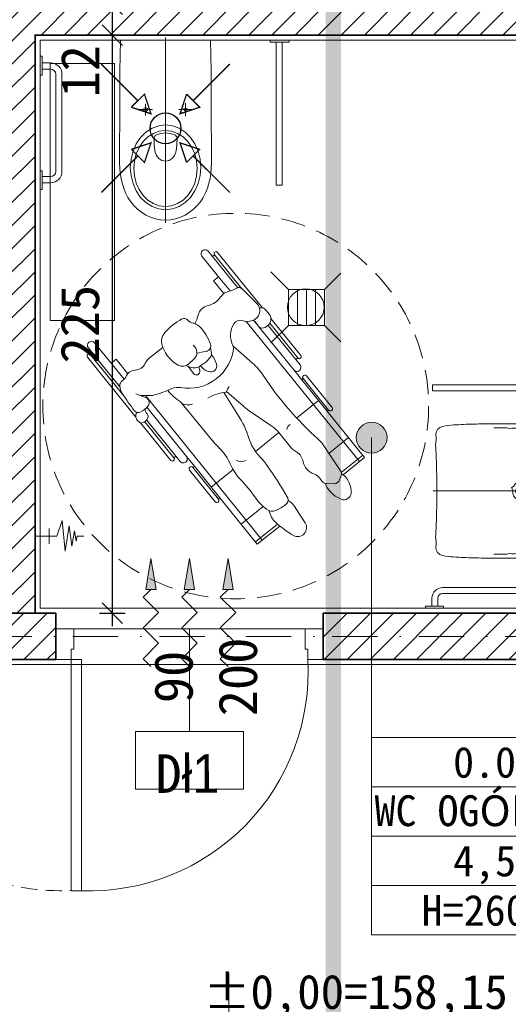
# Model space of a CAD drawing. Header units: millimetres. Extents: x -1373 to 28294, y -9636 to 187.
# Tile 73 of 133: x 4818 to 5008, y -4676 to -4293. Entities that reach past the tile are written whole.
import ezdxf
from ezdxf.enums import TextEntityAlignment as Align

# ---------------------------------------------------------------- set-up
doc = ezdxf.new("R2010")
doc.units = ezdxf.units.MM
for name, pattern in [('DASHED', [0.75, 0.5, -0.25]), ('HIDDEN2', [4.7625, 3.175, -1.5875]), ('Kreski i kropki', [335.138881, 176.388884, -88.194442, 0, -70.555556])]:
    doc.linetypes.add(name, pattern=pattern)
for name, color, linetype, lineweight in [('_k_kreskowanie', 250, 'Continuous', 9), ('_k_opis', 7, 'Continuous', 13), ('_k_osie', 142, 'Kreski i kropki', 13), ('_k_stolarka', 7, 'Continuous', 13), ('_k_tabela', 7, 'Continuous', 13), ('_k_wentylacja', 7, 'Continuous', 15), ('_k_wymiar', 7, 'Continuous', 9), ('_k_wyposażenia', 251, 'Continuous', 9), ('_k_zarys', 7, 'HIDDEN2', 20), ('_k_ściany', 223, 'Continuous', 35), ('Zarys', 7, 'HIDDEN2', 15)]:
    doc.layers.add(name, color=color, linetype=linetype, lineweight=lineweight)
doc.layers.add('_k_niewidoczna', color=72, linetype='Continuous', lineweight=9, plot=False)
doc.styles.add('GENERATED_STYLE_1', font='MS Gothic.ttf')
doc.styles.add('GENERATED_STYLE_2', font='MS Gothic.ttf')
doc.dimstyles.new('1 - 100   (15cm)', dxfattribs={"dimscale": 5, "dimtxt": 3, "dimasz": 1.6, "dimexe": 1, "dimexo": 1, "dimgap": 1, "dimtad": 1, "dimdec": 0, "dimzin": 12, "dimdsep": 46, "dimtxsty": 'GENERATED_STYLE_1', "dimblk1": 'OBLIQUE', "dimblk2": 'OBLIQUE', "dimsah": 1, "dimcen": 0, "dimdle": 1, "dimclrd": 256, "dimclre": 256, "dimclrt": 4, "dimazin": 0, "dimtfac": 0.75, "dimtdec": 0, "dimtix": 1, "dimtmove": 1, "dimatfit": 3, "dimldrblk": 'OBLIQUE', "dimfxl": 1, "dimfxlon": 1, "dimtvp": 0.75, "dimtfillclr": 1, "dimtolj": 1, "dimtzin": 0, "dimarcsym": 0})

# ---------------------------------------------------------------- blocks, each defined once
blk = doc.blocks.new('D_90')
at = {"layer": '_k_niewidoczna'}
blk.add_lwpolyline([(135862.75, 36163.65), (135952.75, 36163.65)], dxfattribs=at)
at = {"layer": '_k_opis'}
blk.add_lwpolyline([(135907.75, 36163.65), (135907.75, 36123.65), (135928.75, 36123.65), (135928.75, 36101.15), (135886.75, 36101.15), (135886.75, 36123.65), (135907.75, 36123.65)], dxfattribs=at)
at = {"layer": '_k_stolarka'}
for points in [[(135855.75, 36151.65), (135855.75, 36163.65), (135862.75, 36163.65), (135862.75, 36155.65), (135861.75, 36155.65), (135861.75, 36151.65), (135855.75, 36151.65)], [(135959.75, 36151.65), (135959.75, 36163.65), (135952.75, 36163.65), (135952.75, 36155.65), (135953.75, 36155.65), (135953.75, 36151.65), (135959.75, 36151.65)]]:
    blk.add_lwpolyline(points, dxfattribs=at)
blk.add_lwpolyline([(135861.75, 36151.65), (135865.75, 36151.65), (135865.75, 36061.65), (135861.75, 36061.65)], close=True, dxfattribs=at)
blk.add_lwpolyline([(135865.75, 36061.65, 0.441517), (135953.75, 36151.65)], format="xyb", dxfattribs=at)
at = {"layer": '_k_ściany'}
for points in [[(135855.75, 36151.65), (135855.75, 36163.65)], [(135959.75, 36151.65), (135959.75, 36163.65)]]:
    blk.add_lwpolyline(points, dxfattribs=at)
blk = doc.blocks.new('WC NN')
at = {"layer": '_k_wyposażenia'}
for p, q in [((8.85, 44.66), (8.85, 47.81)), ((11.26, 44.66), (11.26, 47.81)), ((53.07, 47.81), (53.07, 44.66)), ((55.48, 47.81), (55.48, 44.66)), ((51.07, 42.66), (13.26, 42.66)), ((51.07, 40.25), (13.26, 40.25)), ((0, -17.55), (0, 17.55)), ((24.75, 7.73), (29.3, 7.73)), ((26.99, 5.1), (26.99, 10.25)), ((-1.05, 0), (71.08, 0)), ((26.99, -10.38), (26.99, -5.14)), ((24.46, -7.76), (29.55, -7.76))]:
    blk.add_line(p, q, dxfattribs=at)
for points in [[(6.25, 48.69), (6.25, 47.89), (13.56, 47.89), (13.56, 48.69), (6.25, 48.69)], [(50.77, 48.69), (50.77, 47.89), (58.08, 47.89), (58.08, 48.69), (50.77, 48.69)], [(0, 17.55), (11.96, 17.69), (23.92, 17.8), (47.83, 17.83), (49.83, 17.76), (51.78, 17.59), (53.74, 17.27), (55.66, 16.85), (57.55, 16.26), (59.41, 15.52), (61.15, 14.62), (62.83, 13.53), (64.34, 12.27), (65.73, 10.84), (66.96, 9.27), (68.01, 7.59), (68.85, 5.81), (69.48, 3.92), (69.86, 1.96), (70, 0), (69.86, -1.99), (69.48, -3.95), (68.85, -5.84), (68.01, -7.62), (66.96, -9.3), (65.73, -10.87), (64.34, -12.27), (62.83, -13.57), (61.15, -14.65), (59.41, -15.56), (57.55, -16.29), (55.66, -16.89), (53.74, -17.31), (51.78, -17.59), (49.83, -17.76), (47.83, -17.83), (23.92, -17.8), (11.96, -17.73), (0, -17.55)], [(65.98, -0.02), (65.66, 2.65), (64.72, 5.22), (63.2, 7.59), (61.15, 9.66), (58.64, 11.37), (55.79, 12.63), (52.7, 13.41), (49.48, 13.67), (46.26, 13.41), (43.16, 12.63), (40.31, 11.37), (37.81, 9.66), (35.75, 7.59), (34.23, 5.22), (33.29, 2.65), (32.97, -0.02), (33.29, -2.69), (34.23, -5.26), (35.75, -7.62), (37.81, -9.7), (40.31, -11.4), (43.16, -12.66), (46.26, -13.44), (49.48, -13.7), (52.7, -13.44), (55.79, -12.66), (58.64, -11.4), (61.15, -9.7), (63.2, -7.62), (64.72, -5.26), (65.66, -2.69), (65.98, -0.02)], [(64.72, 0), (64.44, 2.4), (63.59, 4.71), (62.23, 6.84), (60.38, 8.7), (58.14, 10.23), (55.58, 11.37), (52.8, 12.07), (49.91, 12.31), (47.02, 12.07), (44.25, 11.37), (41.69, 10.23), (39.44, 8.7), (37.6, 6.84), (36.23, 4.71), (35.39, 2.4), (35.11, 0), (35.39, -2.4), (36.23, -4.71), (37.6, -6.84), (39.44, -8.7), (41.69, -10.23), (44.25, -11.37), (47.02, -12.07), (49.91, -12.31), (52.8, -12.07), (55.58, -11.37), (58.14, -10.23), (60.38, -8.7), (62.23, -6.84), (63.59, -4.71), (64.44, -2.4), (64.72, 0)], [(37.9, -4.48), (36.89, -3.85), (36.29, -1.96), (36.08, 0), (36.29, 1.96), (36.89, 3.85), (37.9, 4.44), (40.73, 4.37), (42.13, 4.27), (43.53, 3.99), (44.86, 3.46), (46.01, 2.59), (46.75, 1.4), (47.03, 0), (46.75, -1.4), (46.01, -2.62), (44.86, -3.46), (43.53, -3.99), (42.13, -4.26), (40.73, -4.4), (37.9, -4.48)], [(27.73, -7.76), (26.71, -7.06), (26.47, -8.29), (27.52, -8.29)], [(0, -40.74), (0, -48.05), (0.79, -48.05), (0.79, -40.74), (0, -40.74)], [(0.79, -43.01), (0.79, -45.42), (56.34, -45.42), (56.34, -43.01), (0.79, -43.01)]]:
    blk.add_lwpolyline(points, dxfattribs=at)
blk.add_circle((26.98, 7.75), 0.752, dxfattribs=at)
for centre, radius, start, end in [((13.26, 44.66), 4.41, 180, 270), ((13.26, 44.66), 2, 180, 270), ((51.07, 44.66), 2, 270, 0), ((51.07, 44.66), 4.41, 270, 0)]:
    blk.add_arc(centre, radius, start, end, dxfattribs=at)
blk = doc.blocks.new('UMYWALKA NN')
at = {"layer": '_k_wyposażenia'}
for p, q in [((0, 0), (0, -56.37)), ((26.9, -0.35), (-26.9, -0.34)), ((-3.04, -6.84), (-3.04, -6.84)), ((-2.11, -6.84), (-2.11, -6.84)), ((-1.76, -6.84), (-1.76, -6.84)), ((-0.48, -6.84), (-0.48, -6.84)), ((0.89, -6.84), (0.89, -6.84)), ((1.82, -6.84), (1.82, -6.84)), ((2.17, -6.84), (2.17, -6.84)), ((3.1, -6.84), (3.1, -6.84)), ((43.96, -10.27), (47.11, -10.27)), ((39.55, -52.5), (39.55, -14.68)), ((41.96, -52.5), (41.96, -14.68)), ((43.96, -12.68), (47.11, -12.68)), ((-28.7, -20.34), (29.38, -20.34)), ((0, -24.4), (0, -24.4)), ((0, -24.4), (0, -24.4)), ((0, -54.84), (0, -54.84)), ((47.11, -54.5), (43.96, -54.5)), ((47.11, -56.91), (43.96, -56.91))]:
    blk.add_line(p, q, dxfattribs=at)
for points in [[(-38.8, -0.34), (-46.11, -0.34), (-46.11, -1.14), (-38.8, -1.14), (-38.8, -0.34)], [(-41.07, -1.14), (-43.48, -1.14), (-43.48, -56.68), (-41.07, -56.68), (-41.07, -1.14)], [(-26.9, -0.35), (-27.19, -6.95), (-27.33, -11.88), (-27.41, -15.77), (-27.45, -19), (-27.48, -21.75), (-27.5, -24.16), (-27.51, -26.3), (-27.51, -28.24), (-27.52, -29.26)], [(26.9, -0.35), (27.19, -6.96), (27.33, -11.88), (27.41, -15.77), (27.45, -19), (27.48, -21.75), (27.5, -24.16), (27.51, -26.31), (27.51, -28.24), (27.51, -29.26)], [(47.99, -7.68), (47.2, -7.68), (47.2, -14.99), (47.99, -14.99), (47.99, -7.68)], [(-0.01, -12.78), (-1.26, -12.79), (-2.51, -12.8), (-3.77, -12.83), (-5.02, -12.87), (-6.27, -12.92), (-7.52, -12.99), (-8.78, -13.06), (-10.03, -13.15), (-11.27, -13.26), (-12.52, -13.38), (-13.77, -13.52), (-14.86, -13.65), (-15.94, -13.8), (-17.03, -13.98), (-18.1, -14.19), (-19.17, -14.43), (-20.23, -14.71), (-21.28, -15.03), (-22.34, -15.42), (-23.4, -15.94), (-24.44, -16.75), (-25.18, -17.84), (-25.54, -18.87), (-25.49, -19.91), (-25.64, -21.01), (-25.68, -22.05), (-25.69, -23.07), (-25.74, -24.17), (-25.64, -25.26), (-25.82, -26.27), (-25.85, -27.38), (-25.88, -28.97), (-25.89, -30.23), (-25.9, -31.48)], [(0, -12.78), (1.26, -12.79), (2.51, -12.8), (3.77, -12.83), (5.02, -12.87), (6.27, -12.92), (7.52, -12.99), (8.77, -13.06), (10.02, -13.15), (11.27, -13.26), (12.52, -13.38), (13.77, -13.52), (14.86, -13.65), (15.94, -13.8), (17.02, -13.98), (18.1, -14.19), (19.17, -14.43), (20.23, -14.71), (21.28, -15.03), (22.34, -15.42), (23.4, -15.94), (24.43, -16.75), (25.17, -17.84), (25.54, -18.87), (25.49, -19.91), (25.64, -21.01), (25.68, -22.05), (25.69, -23.07), (25.74, -24.17), (25.64, -25.26), (25.82, -26.27), (25.85, -27.38), (25.88, -28.97), (25.89, -30.23), (25.9, -31.48)], [(0, -16.63), (-1.09, -16.87), (-2.12, -17.48), (-3.18, -18.34), (-3.51, -19.38), (-3.7, -20.49), (-3.64, -21.57), (-3.06, -22.61), (-2.03, -23.3), (-1.3, -24.32), (-0.27, -23.71)], [(0, -16.63), (1.09, -16.87), (2.12, -17.48), (3.18, -18.34), (3.5, -19.38), (3.7, -20.49), (3.64, -21.57), (2.98, -22.65), (1.97, -23.52), (0.89, -23.75), (-0.13, -23.83)], [(-27.52, -29.26), (-27.51, -30.31), (-27.51, -31.36), (-27.51, -32.41), (-27.5, -33.45), (-27.49, -34.5), (-27.48, -35.55), (-27.46, -36.6), (-27.45, -37.64), (-27.42, -38.69), (-27.4, -39.74), (-27.37, -40.79), (-27.34, -41.84), (-27.3, -42.88), (-27.25, -43.93), (-27.21, -44.98), (-27.15, -46.02), (-27.09, -47.07), (-27.03, -48.11), (-26.96, -49.16), (-26.87, -50.24), (-26.73, -51.31), (-26.48, -52.49), (-26, -53.62), (-25.2, -54.63), (-24.13, -55.12), (-23.02, -55.26), (-21.98, -55.2), (-20.95, -55.19), (-19.77, -55.27), (-18.76, -55.38), (-17.66, -55.29), (-16.52, -55.22), (-15.48, -55.21), (-14.44, -55.19), (-13.4, -55.11), (-12.11, -55.07), (-10.76, -55.02), (-9.42, -54.98), (-8.07, -54.95), (-6.73, -54.91), (-5.38, -54.89), (-4.04, -54.87), (-2.69, -54.86), (-1.35, -54.85), (0, -54.84)], [(27.51, -29.26), (27.51, -30.31), (27.51, -31.36), (27.51, -32.41), (27.5, -33.45), (27.49, -34.5), (27.48, -35.55), (27.46, -36.6), (27.44, -37.65), (27.42, -38.69), (27.4, -39.74), (27.37, -40.79), (27.33, -41.84), (27.3, -42.88), (27.25, -43.93), (27.21, -44.98), (27.15, -46.02), (27.09, -47.07), (27.03, -48.12), (26.96, -49.16), (26.87, -50.24), (26.73, -51.31), (26.48, -52.49), (26, -53.62), (25.2, -54.63), (24.13, -55.12), (23.02, -55.26), (21.98, -55.2), (20.95, -55.19), (19.76, -55.27), (18.76, -55.38), (17.65, -55.29), (16.52, -55.22), (15.48, -55.11), (14.29, -55.13), (13.29, -55.11), (12.1, -55.07), (10.76, -55.02), (9.41, -54.98), (8.07, -54.95), (6.72, -54.92), (5.38, -54.89), (4.03, -54.87), (2.69, -54.86), (1.34, -54.85), (0.22, -54.84)], [(47.99, -52.19), (47.2, -52.19), (47.2, -59.5), (47.99, -59.5), (47.99, -52.19)]]:
    blk.add_lwpolyline(points, dxfattribs=at)
blk.add_circle((-0.01, -6.84), 1.75, dxfattribs=at)
for centre, radius, start, end in [((43.96, -14.68), 4.41, 90, 180), ((43.96, -14.68), 2, 90, 180), ((0, -20.34), 2.3, 90, 270.0047), ((0, -20.34), 2.3, 269.9941, 90), ((43.96, -52.5), 4.41, 180, 270), ((43.96, -52.5), 2, 180, 270)]:
    blk.add_arc(centre, radius, start, end, dxfattribs=at)
blk = doc.blocks.new('metryczka_80')
at = {"layer": '_k_opis', "ltscale": 0.1}
for points in [[(-80, 0), (0, 0), (0, -64), (-80, -64)], [(-80, -16), (0, -16), (0, -48), (-80, -48)]]:
    blk.add_lwpolyline(points, close=True, dxfattribs=at)
blk.add_lwpolyline([(-80, -32), (0, -32)], dxfattribs=at)
for tag, style, flags, p in [('ATR_NR_POM', 'GENERATED_STYLE_1', 4, (-40, -13)), ('ATR_POM', 'GENERATED_STYLE_2', 4, (-40, -28.71)), ('ATR_POW', 'GENERATED_STYLE_1', 12, (-40, -45)), ('ATR_WYS', 'GENERATED_STYLE_1', 4, (-40, -61))]:
    blk.add_attdef(tag, text='', height=10, dxfattribs=dict(at, style=style, flags=flags)).set_placement(p, align=Align.CENTER)
blk = doc.blocks.new('NN')
at = {"layer": '_k_wyposażenia', "linetype": 'Continuous'}
for p, q in [((38994.34, -1919.17), (38986.42, -1927.09)), ((39010.7, -1935.52), (38994.34, -1919.17)), ((38987.4, -1927.77), (38995.18, -1920)), ((39043.67, -1972.03), (38992.58, -1920.93)), ((38993.64, -1934.01), (39001.41, -1926.24)), ((38976.71, -1929.37), (38981.15, -1934.9)), ((39011.2, -1935.01), (39010.7, -1935.52)), ((39022.39, -1946.2), (39011.2, -1935.01)), ((39023.59, -1945), (39012.4, -1933.81)), ((39021.89, -1946.71), (39010.7, -1935.52)), ((39006.81, -1947.05), (39014.52, -1939.34)), ((38967.11, -1945.72), (38970, -1945.46)), ((39021.89, -1946.71), (39022.39, -1946.2)), ((38964, -1949.51), (38956.43, -1957.08)), ((38964.81, -1950.36), (38957.26, -1957.92)), ((38965.15, -1947.42), (38964.74, -1949.24)), ((39025.34, -1950.16), (39021.89, -1946.71)), ((39042.72, -1967.55), (39025.34, -1950.16)), ((39029.43, -1949.83), (39027.55, -1947.96)), ((39030.14, -1949.13), (39029.43, -1949.83)), ((39042.27, -1962.67), (39029.43, -1949.83)), ((39042.91, -1961.9), (39030.14, -1949.13)), ((39044.51, -1961.29), (39031.24, -1948.02)), ((38965.14, -1950.91), (38972.98, -1960.29)), ((38956.43, -1957.08), (38972.78, -1973.44)), ((39007.8, -2004.92), (38958.19, -1955.32)), ((38970.42, -1957.23), (38963.5, -1964.15)), ((38998.9, -1954.95), (38990.61, -1963.24)), ((39029.72, -1970.95), (39015.85, -1957.23)), ((38990.6, -1963.22), (38985.85, -1958.43)), ((39045.91, -1962.19), (39044.77, -1961.41)), ((38990.61, -1963.24), (38990.6, -1963.22)), ((38993.58, -1965.44), (39003.01, -1970.47)), ((39046.49, -1963.26), (39046.45, -1963.05)), ((39067.7, -1984.48), (39046.49, -1963.26)), ((39046.49, -1963.26), (39046.61, -1964.06)), ((38976.6, -1977.26), (38984.32, -1969.53)), ((39013.52, -1976.49), (39006.16, -1967.05)), ((39012.54, -1977.02), (39005.39, -1971.94)), ((39045.55, -1971.83), (39042.01, -1972.21)), ((39047.48, -1972.31), (39043.61, -1971.35)), ((39044.93, -1971.9), (39045.1, -1971.72)), ((39066.6, -1985.59), (39052.11, -1971.1)), ((38971.07, -1975.14), (38982.26, -1986.33)), ((38972.78, -1973.44), (38972.28, -1973.94)), ((38983.46, -1985.13), (38972.28, -1973.94)), ((38983.97, -1984.63), (38972.78, -1973.44)), ((39065.89, -1986.29), (39053.94, -1974.34)), ((39051.44, -1979.79), (39056.53, -1984.89)), ((39058.3, -1983.12), (39052.67, -1977.49)), ((38983.46, -1985.13), (38983.97, -1984.63)), ((38983.97, -1984.63), (38987.42, -1988.08)), ((39024.25, -1985.38), (39023.74, -1983.92)), ((39028.47, -1985.14), (39026.05, -1982.53)), ((39056.53, -1984.89), (39058.3, -1983.12)), ((39058.3, -1983.12), (39065.56, -1990.38)), ((39002.54, -2003.2), (38987.42, -1988.08)), ((39021.67, -1987.62), (39020.25, -1989.48)), ((39021.78, -1987.5), (39023.53, -1985.92)), ((39028.27, -1986.11), (39026.64, -1987.93)), ((39029.25, -1985.35), (39027.69, -1984.92)), ((39038.96, -1991.33), (39043.69, -1986.8)), ((39065.89, -1986.29), (39066.6, -1985.59)), ((39067.77, -1988.17), (39065.89, -1986.29)), ((38985.22, -1990.29), (38987.09, -1992.17)), ((38987.09, -1992.17), (38986.39, -1992.88)), ((38999.2, -2004.27), (38987.09, -1992.17)), ((39011.97, -1994.92), (39003.63, -1989.01)), ((39020.56, -1993.24), (39019.94, -1991.13)), ((38985.28, -1993.98), (38998.38, -2007.08)), ((38998.67, -2005.16), (38986.39, -1992.88)), ((39004.7, -2005.36), (39003.36, -2004.01)), ((38999.05, -2008.47), (39000.68, -2010.07)), ((39002.08, -2010.78), (39021.74, -2030.44)), ((39004.48, -2012.23), (39010.77, -2017.29)), ((39022.15, -2019.27), (39017.59, -2014.71)), ((39022.85, -2029.34), (39010.88, -2017.37)), ((39023.55, -2028.63), (39012.49, -2017.56)), ((39020.38, -2021.04), (39015.34, -2016)), ((39020.38, -2021.04), (39022.15, -2019.27)), ((39027.64, -2028.3), (39020.38, -2021.04)), ((39022.85, -2029.34), (39023.55, -2028.63)), ((39023.55, -2028.63), (39025.43, -2030.51))]:
    blk.add_line(p, q, dxfattribs=at)
for centre, major_axis, start_param, end_param in [((38979.4, -1927.21), (2.44, 2.44), 0.383435, 3.032731), ((38967.07, -1956.2), (-24.71, 24.71), -1.371887, -1.187362), ((38967.07, -1956.2), (-24.71, 24.71), -1.426614, -1.371887), ((38982.65, -1935.34), (6.3, 6.3), 5.805889, 6.427368), ((38988.05, -1929.36), (-6.26, 6.26), 1.461934, 1.911995), ((38995.81, -1946.3), (10.72, 10.72), 1.282507, 1.593277), ((38990.29, -1936.12), (-2.54, 2.54), -1.311869, -0.288289), ((38982.31, -1949.87), (13.78, 13.78), 6.21865, 6.542113), ((39011.8, -1934.41), (0.601, 0.601), 6.283185, 9.424778), ((38986.44, -1937.33), (-1.55, 1.55), 0.022481, 0.79362), ((38986.44, -1937.33), (-1.55, 1.55), 0.79362, 1.42836), ((39164.93, -1803.62), (-159.25, 159.25), 1.42836, 1.493705), ((39046.7, -1893.29), (-46.83, 46.83), 1.506262, 1.649293), ((38962.98, -1942.68), (1.97, 1.97), 0.509167, 2.393997), ((38960.54, -1951.26), (8.28, 8.28), 6.194059, 6.792353), ((38968.61, -1942.47), (5.95, 5.95), 2.393997, 3.347806), ((38967.31, -1947.92), (1.56, 1.56), 0.873873, 2.13098), ((38966.43, -1946.34), (2.86, 2.86), 5.719825, 6.194059), ((38970.22, -1947.89), (-1.73, 1.73), -0.847156, -0.696923), ((38970.22, -1947.89), (-1.73, 1.73), 4.53572, 5.436029), ((38976.63, -1943.42), (-3.8, 3.8), 1.394127, 2.13078), ((38991.24, -1958.22), (13.55, 13.55), 6.006897, 6.361682), ((39022.99, -1945.6), (0.601, 0.601), 3.141593, 6.283185), ((38968.61, -1942.47), (-5.95, 5.95), 1.777009, 1.874544), ((38966.62, -1949.67), (-1.36, 1.36), 0.560183, 1.481661), ((38974.03, -1954.76), (-4.42, 4.42), 4.208175, 5.272372), ((39011.58, -1934.98), (16.47, 16.47), 3.064501, 3.24729), ((39004.55, -1955.58), (3.61, 3.61), 0.500787, 1.297405), ((39025.05, -1939.35), (-13.83, 13.83), 1.294508, 1.700811), ((39026.45, -1949.06), (1.1, 1.1), 0, 3.141593), ((39030.69, -1948.57), (0.552, 0.552), 0, 3.141593), ((38985.15, -1951.55), (-3.76, 3.76), 1.066583, 1.922082), ((38986.2, -1966.37), (-12.07, 12.07), 4.659402, 4.818086), ((38978.65, -1965.57), (-7.17, 7.17), 4.707957, 5.063675), ((38986.2, -1966.37), (12.07, 12.07), 5.88853, 6.230198), ((38995.42, -1977.89), (-20.54, 20.54), -1.56535, -1.440781), ((38981.79, -1952.93), (-8.12, 8.12), 1.481661, 1.736419), ((39030.42, -1948.16), (-21.74, 21.74), 1.176141, 1.495188), ((39044.98, -1964.28), (-2.23, 2.23), -0.446692, 0.659385), ((39044.24, -1962.18), (0.66, 0.66), 0.494483, 1.124104), ((39044.24, -1962.18), (0.66, 0.66), 0.186734, 0.494483), ((38904.22, -2061.63), (86.3, 86.3), 6.181292, 6.448808), ((38985.16, -1964.73), (1.78, 1.78), 4.526984, 5.503256), ((38999.42, -1954.47), (8.79, 8.79), 3.137161, 3.43733), ((39043.16, -1964.05), (-0.934, 0.934), 0.659385, 1.707395), ((39049.21, -1972.3), (5.68, 5.68), 1.331495, 1.821301), ((39040.91, -1967.02), (-1.71, 1.71), 4.005345, 4.848988), ((39045.99, -1967.01), (-1.3, 1.3), 4.70009, 6.043884), ((39045.19, -1963.24), (0.902, 0.902), 5.651463, 6.469919), ((39045.52, -1964.22), (-0.778, 0.778), 2.904551, 4.080667), ((38989.57, -2022.05), (-57.04, 57.04), 4.59974, 4.70009), ((39044.12, -1969.28), (-1.5, 1.5), 0.250504, 2.112356), ((38992.75, -1989.72), (15.43, 15.43), 0.167126, 0.295738), ((39027.42, -1975.64), (3.86, 3.86), 0.438163, 1.201266), ((39019.46, -1991.13), (16.01, 16.01), 0.009945, 0.315459), ((39056.24, -2013.69), (-31.12, 31.12), -0.42207, -0.250559), ((39042.61, -1977.86), (4.02, 4.02), 0.891876, 1.148726), ((39047.33, -1976.04), (-4.83, 4.83), 4.10872, 4.59974), ((38971.67, -1974.54), (0.601, 0.601), 6.283185, 9.424778), ((39029.21, -1994.14), (12.45, 12.45), 0.709672, 2.385617), ((38995.84, -1971.51), (-12.43, 12.43), 3.479668, 3.627078), ((39008.82, -1959.15), (-12.71, 12.71), 2.570416, 2.988345), ((39030.96, -1971.02), (3.94, 3.94), 3.851265, 4.46183), ((39056.96, -1980.87), (3.86, 3.86), 1.504942, 2.010879), ((39051.97, -1975.18), (-1.48, 1.48), 3.075738, 4.10872), ((39048.28, -1977.75), (-2.66, 2.66), 2.498116, 3.35291), ((39048.28, -1977.75), (-2.66, 2.66), 3.35291, 3.581675), ((39017.62, -1969.26), (17.11, 17.11), 3.039699, 3.310627), ((39019.78, -1986.26), (-1.71, 1.71), -1.094409, 1.194992), ((39017.79, -1992.51), (-6.34, 6.34), -1.506087, -1.094409), ((39025.04, -1983.47), (0.974, 0.974), 6.245262, 8.975024), ((39026.52, -1989.22), (-3.15, 3.15), -1.051996, -0.050514), ((39030.93, -1988.51), (-2.53, 2.53), -1.180298, 0.052962), ((39039.83, -1982.76), (-3.95, 3.95), 3.119237, 3.603459), ((39049.45, -1985.99), (-3.23, 3.23), -0.643477, 0.461866), ((39067.15, -1985.03), (0.552, 0.552), 3.141593, 6.283185), ((38982.86, -1985.73), (-0.601, 0.601), 1.570796, 4.712389), ((38986.32, -1989.19), (1.1, 1.1), 0, 3.141593), ((39027.46, -1982.93), (-7.63, 7.63), 1.194992, 1.574951), ((39022.41, -1988.18), (0.657, 0.657), 1.520283, 1.7021), ((39029.17, -1990.46), (2.53, 2.53), 1.570796, 3.411031), ((39027.23, -1997.4), (-9.34, 9.34), 4.404355, 5.102887), ((39066.67, -1989.28), (1.1, 1.1), 3.141593, 6.283185), ((39021.72, -1990.6), (1.31, 1.31), 1.7021, 2.641926), ((39022.68, -1993.68), (1.53, 1.53), 1.032712, 2.785308), ((39013.33, -1956.63), (25.48, 25.48), 4.174305, 4.274046), ((39034.73, -1994.19), (3.57, 3.57), 4.887695, 5.901543), ((39027.23, -1997.4), (-9.34, 9.34), 4.330747, 4.404355), ((38985.83, -1993.43), (0.552, 0.552), 0, 3.141593), ((39004.32, -1999.69), (-6.38, 6.38), 3.489688, 4.484539), ((39036.82, -1987.21), (12.53, 12.53), 2.785308, 3.253466), ((39018.43, -1982.8), (-17.64, 17.64), 2.970842, 3.316898), ((39002.22, -2006.67), (2.73, 2.73), 1.164259, 2.460883), ((39001.55, -2005), (1.46, 1.46), 6.011072, 7.447444), ((39006.51, -2002.21), (2.57, 2.57), 2.869479, 3.554937), ((39010.03, -2002.36), (-1.92, 1.92), 2.173782, 3.489688), ((39028.58, -1997.53), (-3.19, 3.19), 1.68267, 2.143293), ((39038.18, -2006.92), (-8.25, 8.25), 0.344278, 0.654886), ((39028.58, -1997.53), (-3.19, 3.19), 2.143293, 2.292123), ((39028.07, -2005.47), (2.44, 2.44), 0.016642, 0.721326), ((39031.75, -2001.67), (-1.3, 1.3), 1.587439, 2.970842), ((39000.66, -2006.84), (-1.62, 1.62), 0.892652, 1.577314), ((39006.97, -2009.14), (-2.81, 2.81), -0.381469, 1.678549), ((39008.23, -2012.09), (-5.07, 5.07), -0.967811, -0.381469), ((39021.7, -2004.75), (3.5, 3.5), 4.250167, 5.367275), ((39002.47, -2008.25), (-1.81, 1.81), 1.577314, 2.201194), ((39002.47, -2008.25), (1.81, 1.81), 3.77199, 4.260284), ((39025.86, -2017.17), (-5.75, 5.75), -0.462222, 0.289191), ((39013.99, -2010.74), (3.79, 3.79), 4.313556, 4.663193), ((39013.99, -2010.74), (-3.79, 3.79), 3.092397, 3.430784), ((39011.87, -2015.93), (1.24, 1.24), 3.249345, 4.5126), ((39022.83, -2032.46), (-12.79, 12.79), -0.398833, -0.199789), ((39022.29, -2029.89), (0.552, 0.552), 3.141593, 6.283185), ((39026.54, -2029.4), (1.1, 1.1), 3.141593, 6.283185)]:
    blk.add_ellipse(centre, major_axis=major_axis, ratio=1, start_param=start_param, end_param=end_param, dxfattribs=at)
at = {"layer": '_k_zarys', "ltscale": 3}
blk.add_circle((39008.37, -1971.72), 75, dxfattribs=at)
blk = doc.blocks.new('_OBLIQUE')
at = {"color": 0, "linetype": 'ByBlock'}
blk.add_line((-0.5, -0.5), (0.5, 0.5), dxfattribs=at)
blk = doc.blocks.new('*D370')
at = {"layer": '_k_wymiar', "lineweight": -2, "transparency": 16777216}
for p, q in [((4824.26, -3796.1), (4824.26, -3786.1)), ((5034.26, -3796.1), (5034.26, -3786.1)), ((4819.26, -3791.1), (5039.26, -3791.1))]:
    blk.add_line(p, q, dxfattribs=at)
at = {"layer": 'Defpoints', "color": 0, "transparency": 16777216}
for p in [(5034.26, -3791.1), (4824.26, -4070.1), (5034.26, -4299.1)]:
    blk.add_point(p, dxfattribs=at)
at = {"layer": '_k_wymiar', "lineweight": -2, "transparency": 16777216, "xscale": 8, "yscale": 8, "zscale": 8, "rotation": 180}
blk.add_blockref('_OBLIQUE', (4824.26, -3791.1), dxfattribs=at)
at = {"layer": '_k_wymiar', "lineweight": -2, "transparency": 16777216, "xscale": 8, "yscale": 8, "zscale": 8}
blk.add_blockref('_OBLIQUE', (5034.26, -3791.1), dxfattribs=at)
at = {"layer": '_k_wymiar', "color": 4, "transparency": 16777216, "insert": (4929.26, -3778.6), "char_height": 15, "attachment_point": 5, "style": 'GENERATED_STYLE_1'}
blk.add_mtext('\\A1;210', dxfattribs=at)
blk = doc.blocks.new('*D214')
at = {"layer": '_k_wymiar', "lineweight": -2, "transparency": 16777216}
for p, q in [((4854.26, -4282.1), (4854.26, -4304.1)), ((4849.26, -4287.1), (4859.26, -4287.1)), ((4849.26, -4299.1), (4859.26, -4299.1))]:
    blk.add_line(p, q, dxfattribs=at)
at = {"layer": 'Defpoints', "color": 0, "transparency": 16777216}
for p in [(4829.26, -4287.1), (4829.26, -4299.1), (4854.26, -4299.1)]:
    blk.add_point(p, dxfattribs=at)
at = {"layer": '_k_wymiar', "lineweight": -2, "transparency": 16777216, "xscale": 8, "yscale": 8, "zscale": 8}
for p, rotation in [((4854.26, -4287.1), 90), ((4854.26, -4299.1), 270)]:
    blk.add_blockref('_OBLIQUE', p, dxfattribs=dict(at, rotation=rotation))
at = {"layer": '_k_wymiar', "color": 4, "transparency": 16777216, "insert": (4841.76, -4313.18), "char_height": 15, "attachment_point": 5, "rotation": 90, "style": 'GENERATED_STYLE_1'}
blk.add_mtext('\\A1;12', dxfattribs=at)
blk = doc.blocks.new('*D215')
at = {"layer": '_k_wymiar', "lineweight": -2, "transparency": 16777216}
for p, q in [((4854.26, -4294.1), (4854.26, -4529.1)), ((4849.26, -4299.1), (4859.26, -4299.1)), ((4849.26, -4524.1), (4859.26, -4524.1))]:
    blk.add_line(p, q, dxfattribs=at)
at = {"layer": 'Defpoints', "color": 0, "transparency": 16777216}
for p in [(4829.26, -4299.1), (4830.02, -4524.1), (4854.26, -4524.1)]:
    blk.add_point(p, dxfattribs=at)
at = {"layer": '_k_wymiar', "lineweight": -2, "transparency": 16777216, "xscale": 8, "yscale": 8, "zscale": 8}
for p, rotation in [((4854.26, -4299.1), 90), ((4854.26, -4524.1), 270)]:
    blk.add_blockref('_OBLIQUE', p, dxfattribs=dict(at, rotation=rotation))
at = {"layer": '_k_wymiar', "color": 4, "transparency": 16777216, "insert": (4841.76, -4411.6), "char_height": 15, "attachment_point": 5, "rotation": 90, "style": 'GENERATED_STYLE_1'}
blk.add_mtext('\\A1;225', dxfattribs=at)
blk = doc.blocks.new('kratka_sc')
at = {"layer": '_k_wyposażenia', "flags": 128}
for points in [[(352121.24, 25947.58), (352114.84, 25953.98)], [(352135.24, 25947.58), (352142.06, 25954.41)], [(352124.74, 25947.58), (352124.74, 25933.58)], [(352128.24, 25947.58), (352128.24, 25933.58)], [(352131.74, 25947.58), (352131.74, 25933.58)], [(352121.24, 25933.58), (352114.89, 25927.24)], [(352135.24, 25933.58), (352142.06, 25926.76)]]:
    blk.add_lwpolyline(points, dxfattribs=at)
blk.add_lwpolyline([(352121.24, 25947.58), (352135.24, 25947.58), (352135.24, 25933.58), (352121.24, 25933.58)], close=True, dxfattribs=at)
at = {"layer": '_k_wyposażenia'}
blk.add_circle((352128.52, 25940.67), 7.15, dxfattribs=at)
blk = doc.blocks.new('A$C30E42FEA')
at = {"layer": '_k_wyposażenia'}
for p, q in [((8.45, 0), (10.52, 6.13)), ((10.52, 6.13), (11.61, -5.82)), ((11.61, -5.82), (13.17, 4.06)), ((13.17, 4.06), (14.24, -3.87)), ((8.45, 0), (0, 0)), ((5.45, 3), (5.45, -3)), ((14.24, -3.87), (15.26, 2.04)), ((15.26, 2.04), (15.89, -1.91)), ((15.89, -1.91), (16.35, 0.04)), ((16.35, 0.04), (18.98, 0.04))]:
    blk.add_line(p, q, dxfattribs=at)
blk = doc.blocks.new('w_wyciag_wc')
at = {"layer": '_k_wentylacja', "color": 64, "const_width": 0.5}
for points in [[(-13.29, 8.2), (-5.66, 5.66), (-8.2, 13.29), (-13.29, 8.2), (-10.75, 10.75), (-25, 25)], [(8.2, 13.29), (5.66, 5.66), (13.29, 8.2), (8.2, 13.29), (10.75, 10.75), (25, 25)], [(-13.29, -8.2), (-5.66, -5.66), (-8.2, -13.29), (-13.29, -8.2), (-10.75, -10.75), (-25, -25)], [(8.2, -13.29), (5.66, -5.66), (13.29, -8.2), (8.2, -13.29), (10.75, -10.75), (25, -25)]]:
    blk.add_lwpolyline(points, dxfattribs=at)
at = {"layer": '_k_wentylacja', "color": 64, "lineweight": 30}
blk.add_circle((0, 0), 6, dxfattribs=at)
blk = doc.blocks.new('w_mecha')
at = {"layer": '_k_wentylacja'}
blk.add_blockref('w_wyciag_wc', (-1090.29, 744.73), dxfattribs=at)
blk = doc.blocks.new('*U51')
at = {"layer": '_k_wymiar'}
blk.add_line((0, -0.1532), (0, -0.4), dxfattribs=at)
blk.add_lwpolyline([(0, -0.1532), (0, 0), (-0.198, -0.1532), (0.6852, -0.1532)], dxfattribs=at)
at = {"layer": '_k_wymiar', "style": 'GENERATED_STYLE_1'}
blk.add_attdef('%%P_0.00', text='', height=0.2, dxfattribs=at).set_placement((-0.1457, -0.4232), align=Align.BOTTOM_LEFT)
blk = doc.blocks.new('nawietrzak')
at = {"layer": '_k_wentylacja'}
h = blk.add_hatch(color=144, dxfattribs=at)
h.dxf.hatch_style = 1
h.paths.add_polyline_path([(0, 0), (2, 12), (-2, 12)])
at = {"layer": '_k_wentylacja', "color": 144}
blk.add_lwpolyline([(0, 42), (0, 42), (0, 42), (3, 39), (-3, 33), (3, 27), (-3, 21), (3, 15), (0, 12), (2, 12), (0, 0), (-2, 12), (0, 12)], dxfattribs=at)
blk = doc.blocks.new('d_naw')
at = {"layer": '_k_wentylacja', "rotation": 180}
for p in [(0, 0), (15, 0), (30, 0)]:
    blk.add_blockref('nawietrzak', p, dxfattribs=at)

msp = doc.modelspace()

# ---------------------------------------------------------------- hatches: boundary and pattern name
at = {"layer": '_k_kreskowanie', "ltscale": 2, "transparency": 33554687}
h = msp.add_hatch(dxfattribs=at)
h.set_pattern_fill('ANSI31', color=256, scale=2)
h.set_pattern_definition([(45, (1100.2866, -888.875), (-4.490128, 4.490128), [])])
h.paths.add_polyline_path([(4922.24, -4960.1), (4922.24, -4936.1), (4855.24, -4936.1), (4855.24, -5036.1), (4787.24, -5036.1), (4787.24, -5060.1), (4879.24, -5060.1), (4879.24, -4960.1)])
h.paths.add_polyline_path([(5921.24, -4253.1), (5945.24, -4253.1), (5945.24, -4046.1), (5314.24, -4046.1), (5314.24, -4070.1), (5414.24, -4070.1), (5414.24, -4296.1), (5432.24, -4296.1), (5432.24, -4070.1), (5921.24, -4070.1)])
h.paths.add_polyline_path([(5921.24, -4653.1), (5945.24, -4653.1), (5945.24, -4453.1), (5921.24, -4453.1)])
h.paths.add_polyline_path([(5866.74, -5036.1), (5866.74, -5060.1), (5945.24, -5060.1), (5945.24, -4853.1), (5921.24, -4853.1), (5921.24, -5036.1)])
h.paths.add_polyline_path([(5606.74, -5036.1), (5606.74, -5060.1), (5746.74, -5060.1), (5746.74, -5036.1)])
h.paths.add_polyline_path([(5346.74, -5036.1), (5346.74, -5060.1), (5486.74, -5060.1), (5486.74, -5036.1), (5432.24, -5036.1), (5432.24, -4692.1), (5414.24, -4692.1), (5414.24, -5036.1)])
h.paths.add_polyline_path([(5226.74, -5060.1), (5226.74, -5036.1), (5159.24, -5036.1), (5159.24, -4960.1), (5159.24, -4936.1), (5092.24, -4936.1), (5092.24, -4960.1), (5135.24, -4960.1), (5135.24, -5060.1)])
h.paths.add_polyline_path([(4100.24, -4770.1), (4124.24, -4770.1), (4124.24, -4692.1), (4100.24, -4692.1)])
h.paths.add_polyline_path([(4124.24, -4930.1), (4100.24, -4930.1), (4100.24, -5060.1), (4667.24, -5060.1), (4667.24, -5036.1), (4124.24, -5036.1)])
h.paths.add_polyline_path([(4124.24, -4226.91), (4100.24, -4226.91), (4100.24, -4304.5), (4124.24, -4304.5)])
h.paths.add_polyline_path([(4363.79, -4070.1), (4363.79, -4046.1), (4100.24, -4046.1), (4100.24, -4122.91), (4124.24, -4122.91), (4124.24, -4070.1)])
h.paths.add_polyline_path([(4664.26, -4070.1), (4664.26, -4046.1), (4483.79, -4046.1), (4483.79, -4070.1)])
h.paths.add_polyline_path([(4784.26, -4046.1), (4784.26, -4070.1), (5194.24, -4070.1), (5194.24, -4046.1)])
h.paths.add_polyline_path([(4192.23, -4542.1), (4192.23, -4524.1), (4124.24, -4524.1), (4124.24, -4464.5), (4100.24, -4464.5), (4100.24, -4542.1)])
h.paths.add_polyline_path([(4296.23, -4524.1), (4296.23, -4542.1), (4380.65, -4542.1), (4380.65, -4524.1)])
h.paths.add_polyline_path([(4598.26, -4542.1), (4598.26, -4524.1), (4484.65, -4524.1), (4484.65, -4542.1)])
h.paths.add_polyline_path([(4832.26, -4542.1), (4832.26, -4524.1), (4702.26, -4524.1), (4702.26, -4542.1)])
h.paths.add_polyline_path([(5197.24, -4524.1), (5197.24, -4542.1), (5432.24, -4542.1), (5432.24, -4400.1), (5414.24, -4400.1), (5414.24, -4524.1)])
h.paths.add_polyline_path([(5105.24, -4542.1), (5105.24, -4524.1), (4936.26, -4524.1), (4936.26, -4542.1)])
h = msp.add_hatch(dxfattribs=at)
h.set_pattern_fill('ANSI31', color=256, scale=2)
h.set_pattern_definition([(45, (443.761, -24.922), (-4.490128, 4.490128), [])])
h.paths.add_polyline_path([(4824.26, -4174.1), (4812.26, -4174.1), (4812.26, -4524.1), (4824.26, -4524.1), (4824.26, -4299.1), (5034.26, -4299.1), (5034.26, -4524.1), (5046.26, -4524.1), (5046.26, -4418.1), (5205.24, -4418.1), (5205.24, -4524.1), (5217.24, -4524.1), (5217.24, -4406.1), (5046.26, -4406.1), (5046.26, -4299.1), (5046.26, -4070.1), (5034.26, -4070.1), (5034.26, -4171.1), (4958.26, -4171.1), (4958.26, -4183.1), (5034.26, -4183.1), (5034.26, -4287.1), (4824.26, -4287.1), (4824.26, -4183.1), (4866.26, -4183.1), (4866.26, -4171.1), (4824.26, -4171.1)])
at = {"layer": '_k_opis', "ltscale": 0.1}
h = msp.add_hatch(color=256, dxfattribs=at)
h.dxf.hatch_style = 1
h.paths.add_polyline_path([(4955.11, -4461.76, 1), (4955.11, -4449.76, 1)])

# ---------------------------------------------------------------- linework, layer by layer
at = {"layer": '_k_niewidoczna', "color": 161, "linetype": 'DASHED', "ltscale": 50, "true_color": 0x40a5ff, "const_width": 6}
msp.add_lwpolyline([(4940.24, -5577.54), (4940.24, -3633.7)], dxfattribs=at)
at = {"layer": '_k_niewidoczna'}
for points in [[(4826.26, -4522.1), (5032.26, -4522.1), (5032.26, -4301.1), (4826.26, -4301.1)], [(4693.24, -4690.1), (4939.24, -4690.1), (4939.24, -4690.1), (5412.24, -4690.1), (5412.24, -4544.1), (4126.24, -4544.1), (4126.24, -4690.1), (4693.24, -4690.1)]]:
    msp.add_lwpolyline(points, close=True, dxfattribs=at)
at = {"layer": '_k_opis', "ltscale": 0.1}
msp.add_lwpolyline([(4955.11, -4572.49), (4955.11, -4455.76)], dxfattribs=at)
msp.add_circle((4955.11, -4455.76), 6, dxfattribs=at)
at = {"layer": '_k_osie', "ltscale": 0.1}
msp.add_lwpolyline([(3595.24, -4533.1), (6515.24, -4533.1)], dxfattribs=at)
at = {"layer": '_k_wyposażenia'}
msp.add_lwpolyline([(4830.07, -4310.18), (4855.07, -4310.18), (4855.07, -4410.18), (4830.07, -4410.18)], close=True, dxfattribs=at)
at = {"layer": '_k_zarys', "lineweight": 15, "ltscale": 2}
msp.add_arc((4834.26, -4542.1), 90, 181.2733, 272.5473, dxfattribs=at)
at = {"layer": '_k_ściany'}
for points in [[(4824.26, -4418.1), (4824.26, -4524.1), (4812.26, -4524.1), (4812.26, -4174.1)], [(4824.26, -4299.1), (4824.26, -4406.1)], [(5026.26, -4524.1), (5034.26, -4524.1), (5034.26, -4299.1), (4824.26, -4299.1), (4824.26, -4524.1), (4832.26, -4524.1)], [(4824.26, -4299.1), (5034.26, -4299.1)], [(4702.26, -4524.1), (4832.26, -4524.1)], [(4832.26, -4542.1), (4832.26, -4524.1)], [(4936.26, -4524.1), (5105.24, -4524.1)], [(4936.26, -4542.1), (4936.26, -4524.1)], [(4702.26, -4542.1), (4832.26, -4542.1)], [(4936.26, -4542.1), (5105.24, -4542.1)]]:
    msp.add_lwpolyline(points, dxfattribs=at)

# ---------------------------------------------------------------- block references
at = {"xscale": -1}
msp.add_blockref('kratka_sc', (357057.99, -30345.68), dxfattribs=at)
msp.add_blockref('d_naw', (4869.26, -4502.79))
at = {"layer": '_k_tabela', "ltscale": 0.1}
ref = msp.add_blockref('metryczka_80', (5051.11, -4572.49), dxfattribs=dict(at, xscale=1.2, yscale=1.2, zscale=1.2))
ref.add_attrib('ATR_POW', '4,55', dxfattribs={"layer": '_k_opis', "ltscale": 0.1, "height": 12, "style": 'GENERATED_STYLE_1'}).set_placement((5003.11, -4626.49), align=Align.CENTER)
ref.add_attrib('ATR_NR_POM', '0.07', dxfattribs={"layer": '_k_opis', "ltscale": 0.1, "height": 12, "style": 'GENERATED_STYLE_1'}).set_placement((5003.11, -4588.09), align=Align.CENTER)
ref.add_attrib('ATR_POM', 'WC OGÓLNOD.', dxfattribs={"layer": '_k_opis', "ltscale": 0.1, "height": 12, "style": 'GENERATED_STYLE_2'}).set_placement((5003.11, -4606.94), align=Align.CENTER)
ref.add_attrib('ATR_WYS', 'H=260cm', dxfattribs={"layer": '_k_opis', "ltscale": 0.1, "height": 12, "style": 'GENERATED_STYLE_1'}).set_placement((5003.11, -4645.69), align=Align.CENTER)
at = {"layer": '_k_wentylacja'}
msp.add_blockref('w_mecha', (5965.24, -5080.1), dxfattribs=at)
at = {"layer": '_k_wymiar'}
ref = msp.add_blockref('*U51', (4899.56, -4690.7), dxfattribs=dict(at, xscale=-66.83250000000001, yscale=66.83250000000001, zscale=66.83250000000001, rotation=180))
ref.add_attrib('%%P_0.00', '%%P0,00=158,15 m n.p.m', dxfattribs={"height": 13.3665, "style": 'GENERATED_STYLE_1'}).set_placement((4889.82, -4664.73), align=Align.TOP_LEFT)
at = {"layer": '_k_wyposażenia', "color": 6, "xscale": -1, "rotation": 90}
msp.add_blockref('WC NN', (4874.94, -4301.1), dxfattribs=at)
at = {"layer": '_k_wyposażenia', "rotation": 173.9148109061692}
msp.add_blockref('NN', (43481.82, -10539.22), dxfattribs=at)
at = {"layer": '_k_wyposażenia', "color": 6, "xscale": 0.95, "yscale": 0.95, "zscale": 0.95, "rotation": 270}
msp.add_blockref('UMYWALKA NN', (5032.58, -4476.51), dxfattribs=at)
at = {"layer": '_k_ściany', "ltscale": 2}
msp.add_blockref('D_90', (-131023.5, -40693.75), dxfattribs=at)
at = {"layer": 'Zarys'}
msp.add_blockref('A$C30E42FEA', (4824.26, -4494.1), dxfattribs=at)

# ---------------------------------------------------------------- texts
at = {"layer": '_k_opis', "char_height": 15, "attachment_point": 8, "style": 'GENERATED_STYLE_1'}
for s, insert, width, rotation in [('90\\P{\\fMS Gothic|b0|i0|c128|p49;200}', (4910.78, -4548.88), 6.562500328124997e-15, 90), ('{\\fMS Gothic|b1|i0|c128|p49;D\\fMS Gothic|b1|i0|c238|p49;ł1}', (4883.47, -4593.96), 29.3114, 0.1714)]:
    msp.add_mtext(s, dxfattribs=dict(at, insert=insert, width=width, rotation=rotation))

# ---------------------------------------------------------------- dimensions: what is measured, and where the dimension line sits
at = {"layer": '_k_wymiar'}
dim = msp.add_linear_dim(base=(5034.26, -3791.1), p1=(4824.26, -4070.1), p2=(5034.26, -4299.1), dimstyle='1 - 100   (15cm)', dxfattribs=at)
dim.commit()
dim.dimension.update_dxf_attribs({"geometry": '*D370', "text_midpoint": (4929.26, -3778.6)})
dim = msp.add_linear_dim(base=(4854.26, -4299.1), p1=(4829.26, -4287.1), p2=(4829.26, -4299.1), angle=90, dimstyle='1 - 100   (15cm)', dxfattribs=at)
dim.commit()
dim.dimension.update_dxf_attribs({"geometry": '*D214', "text_midpoint": (4854.26, -4313.18), "dimtype": 160})
dim = msp.add_linear_dim(base=(4854.26, -4524.1), p1=(4829.26, -4299.1), p2=(4830.02, -4524.1), angle=90, dimstyle='1 - 100   (15cm)', dxfattribs=at)
dim.commit()
dim.dimension.update_dxf_attribs({"geometry": '*D215', "text_midpoint": (4841.76, -4411.6)})

doc.saveas('drawing.dxf')
